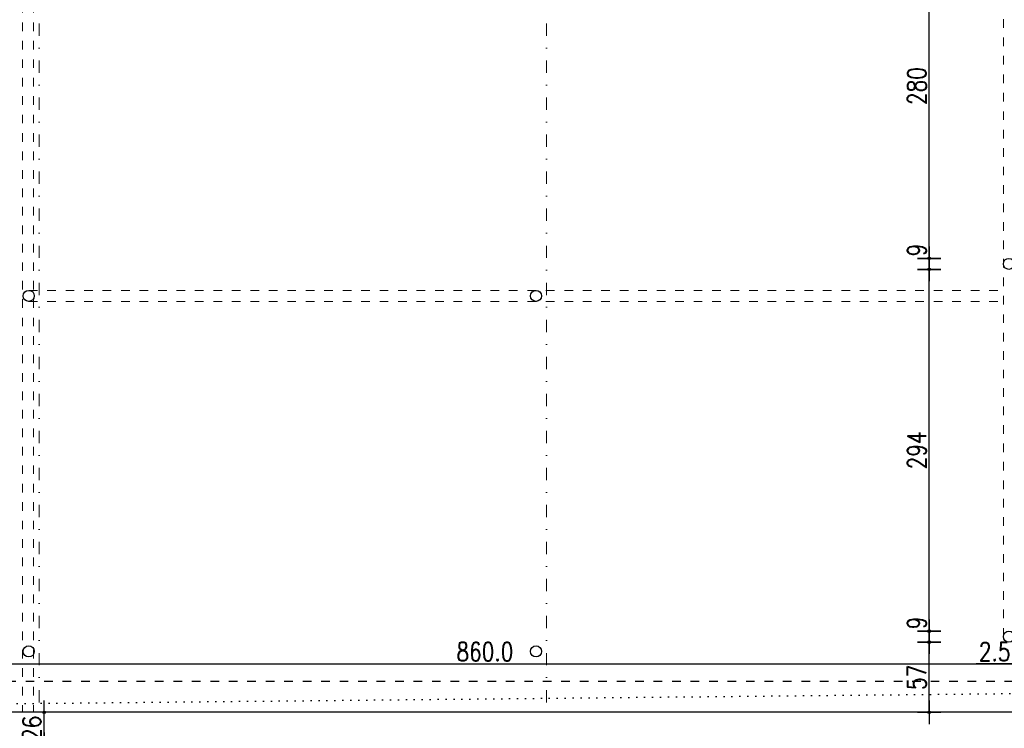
# Model space of a CAD drawing. Header units: millimetres. Extents: x 22865 to 60762, y -18816 to 15611.
# Tile 19 of 256: x 36471 to 37271, y -13266 to -12690. Entities that reach past the tile are written whole.
import ezdxf

# ---------------------------------------------------------------- set-up
doc = ezdxf.new("R2010")
doc.units = ezdxf.units.MM
for name, pattern in [('1_12', [3, 1, -1, 0, -1]), ('DASHED', [15, 7, -8]), ('DOT', [6.35, 0, -6.35]), ('STRICHPUNKT', [3, 1, -1, 0, -1])]:
    doc.linetypes.add(name, pattern=pattern)
for name, color, linetype in [('osie', 9, 'STRICHPUNKT'), ('sciany murowane', 4, 'Continuous'), ('widokowa', 2, 'Continuous'), ('wyburzenia', 14, 'Continuous'), ('WYMIARY', 6, 'Continuous')]:
    doc.layers.add(name, color=color, linetype=linetype)
doc.styles.add('1-100', font='simplex.shx', dxfattribs={"width": 0.8, "height": 15})
doc.dimstyles.new('1-100', dxfattribs={"dimscale": 0.5, "dimtxt": 100, "dimasz": 1, "dimexe": 0.18, "dimexo": 0.0625, "dimgap": 5, "dimtad": 1, "dimdec": 1, "dimzin": 0, "dimdsep": 46, "dimtxsty": '1-100', "dimblk1": 'K', "dimblk2": 'K', "dimsah": 1, "dimcen": 0.09, "dimse1": 1, "dimse2": 1, "dimadec": 0, "dimazin": 0, "dimtfac": 1, "dimtdec": 1, "dimtofl": 0, "dimtmove": 0, "dimatfit": 3, "dimldrblk": 'K', "dimfxl": 0, "dimtolj": 1, "dimtzin": 0, "dimarcsym": 0})

# ---------------------------------------------------------------- blocks, each defined once
blk = doc.blocks.new('K')
for p, q in [((0, -19.1), (0, 19.1)), ((-19.1, 0), (19.1, 0))]:
    blk.add_line(p, q)
blk.add_circle((0, 0), 2.02)
blk = doc.blocks.new('*D2286')
at = {"layer": 'WYMIARY', "color": 0, "lineweight": -2}
blk.add_line((36491.33, -13278.51), (36491.33, -13253.51), dxfattribs=at)
at = {"layer": 'WYMIARY', "color": 0, "linetype": 'ByBlock', "lineweight": -2, "xscale": 0.5, "yscale": 0.5, "zscale": 0.5}
for p, rotation in [((36491.33, -13253.01), 90), ((36491.33, -13279.01), 270)]:
    blk.add_blockref('K', p, dxfattribs=dict(at, rotation=rotation))
at = {"layer": 'WYMIARY', "color": 0, "ltscale": 0.2, "insert": (36481.33, -13266.01), "char_height": 15, "attachment_point": 5, "rotation": 90, "style": '1-100'}
blk.add_mtext('\\A1;26', dxfattribs=at)
blk = doc.blocks.new('*D2287')
at = {"layer": 'WYMIARY', "color": 0, "lineweight": -2, "ltscale": 0.2}
blk.add_line((36419.78, -13213.7), (37278.78, -13213.7), dxfattribs=at)
at = {"layer": 'WYMIARY', "color": 0, "linetype": 'ByBlock', "lineweight": -2, "xscale": 0.5, "yscale": 0.5, "zscale": 0.5, "rotation": 180}
blk.add_blockref('K', (36419.28, -13213.7), dxfattribs=at)
at = {"layer": 'WYMIARY', "color": 0, "linetype": 'ByBlock', "lineweight": -2, "xscale": 0.5, "yscale": 0.5, "zscale": 0.5}
blk.add_blockref('K', (37279.28, -13213.7), dxfattribs=at)
at = {"layer": 'WYMIARY', "color": 0, "ltscale": 0.2, "insert": (36849.28, -13203.7), "char_height": 15, "attachment_point": 5, "style": '1-100'}
blk.add_mtext('\\A1;860.0', dxfattribs=at)
blk = doc.blocks.new('*D2289')
at = {"layer": 'WYMIARY', "color": 0, "lineweight": -2, "ltscale": 0.2}
blk.add_line((37210.03, -13252.51), (37210.03, -13196.51), dxfattribs=at)
at = {"layer": 'WYMIARY', "color": 0, "linetype": 'ByBlock', "lineweight": -2, "xscale": 0.5, "yscale": 0.5, "zscale": 0.5}
for p, rotation in [((37210.03, -13196.01), 90), ((37210.03, -13253.01), 270)]:
    blk.add_blockref('K', p, dxfattribs=dict(at, rotation=rotation))
at = {"layer": 'WYMIARY', "color": 0, "ltscale": 0.2, "insert": (37200.03, -13224.51), "char_height": 15, "attachment_point": 5, "rotation": 90, "style": '1-100'}
blk.add_mtext('\\A1;57', dxfattribs=at)
blk = doc.blocks.new('*D2290')
at = {"layer": 'WYMIARY', "color": 0, "lineweight": -2, "ltscale": 0.2}
for p, q in [((37210.03, -13187.01), (37210.03, -13174.08)), ((37210.03, -13195.51), (37210.03, -13187.51))]:
    blk.add_line(p, q, dxfattribs=at)
at = {"layer": 'WYMIARY', "color": 0, "linetype": 'ByBlock', "lineweight": -2, "xscale": 0.5, "yscale": 0.5, "zscale": 0.5}
for p, rotation in [((37210.03, -13187.01), 90), ((37210.03, -13196.01), 270)]:
    blk.add_blockref('K', p, dxfattribs=dict(at, rotation=rotation))
at = {"layer": 'WYMIARY', "color": 0, "ltscale": 0.2, "insert": (37200.03, -13180.3), "char_height": 15, "attachment_point": 5, "rotation": 90, "style": '1-100'}
blk.add_mtext('\\A1;9', dxfattribs=at)
blk = doc.blocks.new('*D2291')
at = {"layer": 'WYMIARY', "color": 0, "lineweight": -2, "ltscale": 0.2}
blk.add_line((37210.03, -13186.51), (37210.03, -12893.51), dxfattribs=at)
at = {"layer": 'WYMIARY', "color": 0, "linetype": 'ByBlock', "lineweight": -2, "xscale": 0.5, "yscale": 0.5, "zscale": 0.5}
for p, rotation in [((37210.03, -12893.01), 90), ((37210.03, -13187.01), 270)]:
    blk.add_blockref('K', p, dxfattribs=dict(at, rotation=rotation))
at = {"layer": 'WYMIARY', "color": 0, "ltscale": 0.2, "insert": (37200.03, -13040.01), "char_height": 15, "attachment_point": 5, "rotation": 90, "style": '1-100'}
blk.add_mtext('\\A1;294', dxfattribs=at)
blk = doc.blocks.new('*D2292')
at = {"layer": 'WYMIARY', "color": 0, "lineweight": -2, "ltscale": 0.2}
for p, q in [((37210.03, -12884.01), (37210.03, -12871.08)), ((37210.03, -12892.51), (37210.03, -12884.51))]:
    blk.add_line(p, q, dxfattribs=at)
at = {"layer": 'WYMIARY', "color": 0, "linetype": 'ByBlock', "lineweight": -2, "xscale": 0.5, "yscale": 0.5, "zscale": 0.5}
for p, rotation in [((37210.03, -12884.01), 90), ((37210.03, -12893.01), 270)]:
    blk.add_blockref('K', p, dxfattribs=dict(at, rotation=rotation))
at = {"layer": 'WYMIARY', "color": 0, "ltscale": 0.2, "insert": (37200.03, -12877.3), "char_height": 15, "attachment_point": 5, "rotation": 90, "style": '1-100'}
blk.add_mtext('\\A1;9', dxfattribs=at)
blk = doc.blocks.new('*D2293')
at = {"layer": 'WYMIARY', "color": 0, "lineweight": -2, "ltscale": 0.2}
blk.add_line((37210.03, -12883.51), (37210.03, -12604.51), dxfattribs=at)
at = {"layer": 'WYMIARY', "color": 0, "linetype": 'ByBlock', "lineweight": -2, "xscale": 0.5, "yscale": 0.5, "zscale": 0.5}
for p, rotation in [((37210.03, -12604.01), 90), ((37210.03, -12884.01), 270)]:
    blk.add_blockref('K', p, dxfattribs=dict(at, rotation=rotation))
at = {"layer": 'WYMIARY', "color": 0, "ltscale": 0.2, "insert": (37200.03, -12744.01), "char_height": 15, "attachment_point": 5, "rotation": 90, "style": '1-100'}
blk.add_mtext('\\A1;280', dxfattribs=at)
blk = doc.blocks.new('*D2334')
at = {"layer": 'WYMIARY', "color": 0, "lineweight": -2, "ltscale": 0.2}
for p, q in [((37278.78, -13213.7), (37248.14, -13213.7)), ((37282.28, -13213.7), (37282.78, -13213.7))]:
    blk.add_line(p, q, dxfattribs=at)
at = {"layer": 'WYMIARY', "color": 0, "linetype": 'ByBlock', "lineweight": -2, "xscale": 0.5, "yscale": 0.5, "zscale": 0.5}
blk.add_blockref('K', (37279.28, -13213.7), dxfattribs=at)
at = {"layer": 'WYMIARY', "color": 0, "linetype": 'ByBlock', "lineweight": -2, "xscale": 0.5, "yscale": 0.5, "zscale": 0.5, "rotation": 180}
blk.add_blockref('K', (37281.78, -13213.7), dxfattribs=at)
at = {"layer": 'WYMIARY', "color": 0, "ltscale": 0.2, "insert": (37263.21, -13203.7), "char_height": 15, "attachment_point": 5, "style": '1-100'}
blk.add_mtext('\\A1;2.5', dxfattribs=at)

msp = doc.modelspace()

# ---------------------------------------------------------------- linework, layer by layer
at = {"layer": 'osie', "linetype": '1_12', "lineweight": 15, "ltscale": 10}
for p, q in [((36487.28, -12061.01), (36487.28, -13253.01)), ((36899.28, -12061.01), (36899.28, -13253.01))]:
    msp.add_line(p, q, dxfattribs=at)
at = {"layer": 'osie', "color": 251, "linetype": 'DASHED', "lineweight": 15}
for p, q in [((36473.75, -12077.25), (36473.75, -13253.01)), ((36482.75, -12077.25), (36482.75, -13253.01)), ((37270.28, -13191.51), (37270.28, -12587.01)), ((36478.78, -12910.01), (37270.28, -12910.01)), ((36478.78, -12919.01), (37270.28, -12919.01))]:
    msp.add_line(p, q, dxfattribs=at)
at = {"layer": 'sciany murowane', "ltscale": 20}
msp.add_line((37283.28, -13253.01), (36419.28, -13253.01), dxfattribs=at)
at = {"layer": 'widokowa', "color": 1, "linetype": 'DASHED'}
msp.add_line((37323.28, -13228.01), (34904.28, -13228.01), dxfattribs=at)
at = {"layer": 'wyburzenia', "linetype": 'DOT'}
msp.add_line((37275.63, -13237.75), (34918.03, -13261.55), dxfattribs=at)
at = {"layer": 'WYMIARY', "color": 3, "ltscale": 0.2}
for centre in [(37274.78, -12888.51), (36478.78, -12914.51), (36890.78, -12914.51), (37274.78, -13191.51), (36478.78, -13203.51), (36890.78, -13203.51)]:
    msp.add_circle(centre, 4.5, dxfattribs=at)

# ---------------------------------------------------------------- dimensions: what is measured, and where the dimension line sits
at = {"layer": 'WYMIARY', "ltscale": 0.2}
for base, p1, p2, picture, middle in [((37210.03, -12604.01), (37219.59, -12884.01), (37219.59, -12604.01), '*D2293', (37200.03, -12744.01)), ((37210.03, -12884.01), (37219.59, -12893.01), (37219.59, -12884.01), '*D2292', (37200.03, -12877.3)), ((37210.03, -12893.01), (37219.59, -13187.01), (37219.59, -12893.01), '*D2291', (37200.03, -13040.01)), ((37210.03, -13187.01), (37219.59, -13196.01), (37219.59, -13187.01), '*D2290', (37200.03, -13180.3)), ((37210.03, -13196.01), (37224, -13253.01), (37216.09, -13196.01), '*D2289', (37200.03, -13224.51))]:
    dim = msp.add_linear_dim(base=base, p1=p1, p2=p2, angle=90, dimstyle='1-100', override={"dimdec": 0, "dimtxsty": '1-100', "dimldrblk": 'K'}, dxfattribs=at)
    dim.commit()
    dim.dimension.update_dxf_attribs({"geometry": picture, "text_midpoint": middle})
for p1, p2, picture, middle in [((36419.28, -13253.01), (37279.28, -13253.01), '*D2287', (36849.28, -13203.7)), ((37281.78, -13211.08), (37279.28, -13211.08), '*D2334', (37263.21, -13203.7))]:
    dim = msp.add_linear_dim(base=(37279.28, -13213.7), p1=p1, p2=p2, dimstyle='1-100', dxfattribs=at)
    dim.commit()
    dim.dimension.update_dxf_attribs({"geometry": picture, "text_midpoint": middle})
at = {"layer": 'WYMIARY'}
dim = msp.add_linear_dim(base=(36491.33, -13253.01), p1=(36481.77, -13279.01), p2=(36481.77, -13253.01), angle=90, dimstyle='1-100', override={"dimdec": 0, "dimtxsty": '1-100', "dimldrblk": 'K'}, dxfattribs=at)
dim.commit()
dim.dimension.update_dxf_attribs({"geometry": '*D2286', "text_midpoint": (36481.33, -13266.01)})

doc.saveas('drawing.dxf')
